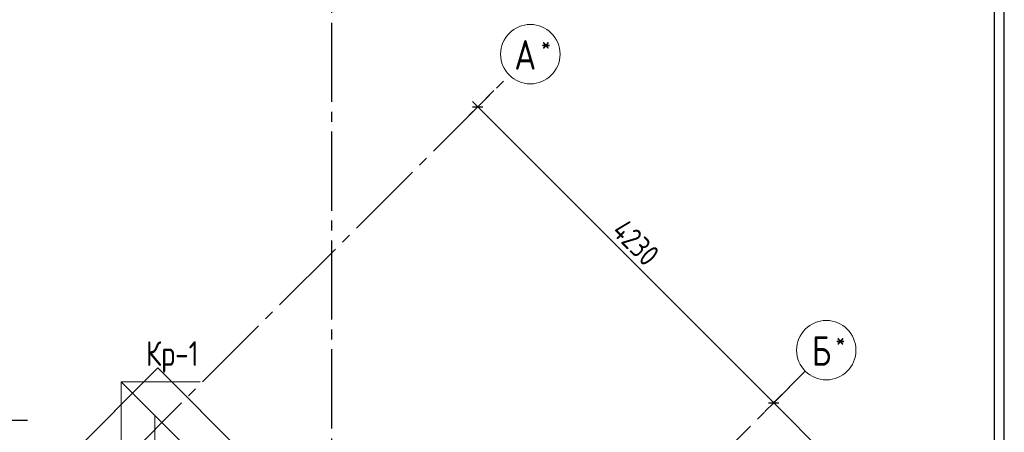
# Model space of a CAD drawing. Header units: millimetres. Extents: x 0 to 43617, y 0 to 59400.
# Tile 21 of 31: x 23224 to 33174, y 32311 to 36481. Entities that reach past the tile are written whole.
import ezdxf

# ---------------------------------------------------------------- set-up
doc = ezdxf.new("R2010")
doc.units = ezdxf.units.MM
doc.linetypes.add('______5', pattern=[1100, 800, -100, 100, -100])
for name, color, linetype, lineweight in [('Standard', 7, 'Continuous', 25), ('Оси', 40, '______5', 18), ('Позиционная метка номер позиции', 7, 'Continuous', 13)]:
    doc.layers.add(name, color=color, linetype=linetype, lineweight=lineweight)
doc.layers.add('ЖБ Перекрытие верхний уровень', color=7, linetype='Continuous', lineweight=25, true_color=0xe0e0ff)
doc.styles.add('GOST 2.304-81', font='txt')
doc.styles.add('ISOCPEUR', font='txt')

msp = doc.modelspace()

# ---------------------------------------------------------------- linework, layer by layer
at = {"layer": 'Standard', "color": 251, "linetype": 'Continuous', "lineweight": -3, "true_color": 0x656565, "transparency": 33554687}
for p, q in [((27852.4, 35600.5), (28015.4, 35763.5)), ((27852.4, 35600.5), (27940.8, 35688.9)), ((27852.4, 35600.5), (27764, 35512.1)), ((30843.5, 32609.5), (30931.9, 32697.8)), ((30843.5, 32609.5), (30755.1, 32521.1))]:
    msp.add_line(p, q, dxfattribs=at)
at = {"layer": 'Standard', "color": 7, "linetype": 'Continuous', "lineweight": 13, "transparency": 33554687}
for p, q in [((27852.4, 35600.5), (27799.4, 35653.5)), ((27852.4, 35600.5), (30843.5, 32609.5)), ((30843.5, 32609.5), (32752.7, 30700.3))]:
    msp.add_line(p, q, dxfattribs=at)
at = {"layer": 'Standard', "color": 7, "linetype": 'Continuous', "lineweight": 25, "transparency": 33554687}
for p, q in [((27799.4, 35600.5), (27905.4, 35600.5)), ((23332.5, 31674.6), (24619.4, 32961.5)), ((24619.4, 32961.5), (30113.7, 27467.3)), ((30790.4, 32609.5), (30896.5, 32609.5))]:
    msp.add_line(p, q, dxfattribs=at)
at = {"layer": 'Standard', "color": 254, "linetype": 'Continuous', "lineweight": 25, "true_color": 0xc4c4ff, "transparency": 33554687}
msp.add_lwpolyline([(7294, 10000), (33174, 10000), (33174, 57320), (7294, 57320), (7294, 10000)], dxfattribs=at)
at = {"layer": 'Standard', "color": 7, "linetype": 'Continuous', "lineweight": 25, "transparency": 33554687}
msp.add_lwpolyline([(7394, 10100), (33074, 10100), (33074, 57220), (7394, 57220), (7394, 10100)], dxfattribs=at)
at = {"layer": 'Standard', "color": 7, "linetype": 'Continuous', "lineweight": 13, "transparency": 33554687}
msp.add_lwpolyline([(7674, 10379.8), (33074, 10379.8), (33074, 57220), (7674, 57220), (7674, 10379.8)], dxfattribs=at)
at = {"layer": 'Standard', "color": 251, "linetype": 'Continuous', "lineweight": -3, "true_color": 0x656565, "transparency": 33554687}
msp.add_lwpolyline([(30843.5, 32609.5), (30855.5, 32621.5), (30855.5, 32621.5), (31006.5, 32772.4)], dxfattribs=at)
at = {"layer": 'ЖБ Перекрытие верхний уровень', "color": 7, "linetype": 'Continuous', "lineweight": 18, "transparency": 33554687}
for p, q in [((24619.4, 32961.5), (23332.5, 31674.5)), ((30113.7, 27467.3), (24619.4, 32961.5))]:
    msp.add_line(p, q, dxfattribs=at)
at = {"layer": 'Оси', "color": 8, "linetype": '______5', "lineweight": -3, "transparency": 33554687}
for p, q in [((26374, 50750), (26374, 7100)), ((9515.6, 17263.7), (28171.9, 35920)), ((12153.1, 13919.1), (31163, 32929)), ((23304, 32430), (4600, 32430))]:
    msp.add_line(p, q, dxfattribs=at)
at = {"layer": 'Оси', "color": 7, "linetype": 'Continuous', "lineweight": 13, "transparency": 33554687}
for centre in [(28384.1, 36132.2), (31375.1, 33141.1)]:
    msp.add_circle(centre, 300, dxfattribs=at)
at = {"layer": 'Позиционная метка номер позиции', "color": 7, "linetype": 'Continuous', "lineweight": 13, "transparency": 33554687}
for p, q in [((24249, 32067.9), (24249, 32822.4)), ((24249, 32067.9), (24249, 32822.4)), ((24588.5, 31728.4), (24588.5, 32483))]:
    msp.add_line(p, q, dxfattribs=at)
msp.add_lwpolyline([(29135.2, 27181.8), (29135.2, 27936.3), (24249, 32822.4), (25049, 32822.4)], dxfattribs=at)

# ---------------------------------------------------------------- texts
at = {"layer": 'Standard', "color": 7, "linetype": 'Continuous', "lineweight": 25, "transparency": 33554687, "insert": (29195.3, 34328.3), "char_height": 220, "width": 657.05, "attachment_point": 7, "rotation": 315, "style": 'GOST 2.304-81'}
msp.add_mtext('4230', dxfattribs=at)
at = {"layer": 'Standard', "color": 7, "linetype": 'Continuous', "lineweight": 25, "transparency": 33554687, "insert": (24499, 32914.1), "char_height": 250, "width": 675.671, "attachment_point": 7, "style": 'GOST 2.304-81'}
msp.add_mtext('Кр-1', dxfattribs=at)
at = {"layer": 'Оси', "color": 7, "linetype": 'Continuous', "lineweight": 25, "transparency": 33554687, "attachment_point": 7, "style": 'ISOCPEUR'}
for s, insert, char_height, width in [('\\W0.80;*', (28492.6, 36149.7), 180, 215.9), ('\\W0.82;А', (28222.6, 35974.7), 300, 392.649), ('\\W0.80;*', (31468.6, 33158.6), 180, 215.891), ('\\W0.80;Б', (31228.6, 32983.6), 300, 359.83)]:
    msp.add_mtext(s, dxfattribs=dict(at, insert=insert, char_height=char_height, width=width))

doc.saveas('drawing.dxf')
